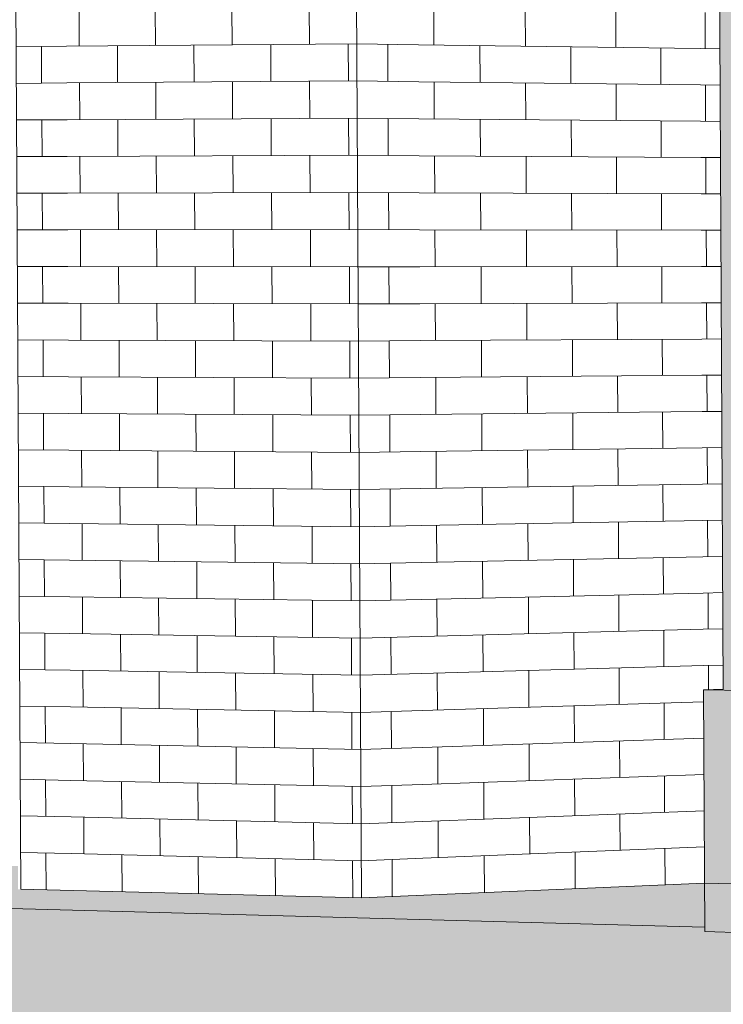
# Model space of a CAD drawing. Header units: metres. Extents: x -29 to 486, y -1 to 6.
# Tile 55 of 165: x 169.38505 to 169.38638, y 0.70212 to 0.70399. Entities that reach past the tile are written whole.
import ezdxf

# ---------------------------------------------------------------- set-up
doc = ezdxf.new("R2010")
doc.units = ezdxf.units.M
for name, color, linetype, lineweight in [('A-DETL-THIN', 151, 'Continuous', 18), ('A-FLOR', 192, 'Continuous', 18), ('A-FLOR-PATT', 8, 'Continuous', 50), ('A-GLAZ-CWMG', 51, 'Continuous', 18), ('A-WALL', 113, 'Continuous', 18), ('A-WALL-PATT', 111, 'Continuous', 35)]:
    doc.layers.add(name, color=color, linetype=linetype, lineweight=lineweight)

# ---------------------------------------------------------------- blocks, each defined once
blk = doc.blocks.new('FP_34-Vista 3D 4')
at = {"layer": 'A-WALL-PATT', "lineweight": 9}
for p, q in [((12.5202065, 0.7039354), (12.5203022, 0.7039362)), ((12.5202547, 0.7038662), (12.5202543, 0.7039358)), ((12.5202069, 0.7038658), (12.5203026, 0.7038665)), ((12.5202073, 0.7037963), (12.520303, 0.7037968)), ((12.5202555, 0.703727), (12.5202551, 0.7037966)), ((12.5202077, 0.7037268), (12.5203034, 0.7037272)), ((12.5202081, 0.7036573), (12.5203038, 0.7036575)), ((12.5202563, 0.7035878), (12.5202559, 0.7036574)), ((12.5202085, 0.7035878), (12.5203042, 0.7035879)), ((12.5202089, 0.7035183), (12.5203046, 0.7035182)), ((12.5202571, 0.7034487), (12.5202567, 0.7035182)), ((12.5202093, 0.7034488), (12.520305, 0.7034486)), ((12.5202097, 0.7033793), (12.5203054, 0.7033789)), ((12.5202579, 0.7033095), (12.5202575, 0.7033791)), ((12.52021, 0.7033098), (12.5203058, 0.7033093)), ((12.5202104, 0.7032403), (12.5203062, 0.7032397)), ((12.5202586, 0.7031704), (12.5202583, 0.70324)), ((12.5202108, 0.7031708), (12.5203066, 0.70317)), ((12.5202112, 0.7031013), (12.5203069, 0.7031004)), ((12.5202594, 0.7030313), (12.520259, 0.7031009)), ((12.5202116, 0.7030318), (12.5203073, 0.7030308)), ((12.520212, 0.7029624), (12.5203077, 0.7029612)), ((12.5202602, 0.7028922), (12.5202598, 0.7029618)), ((12.5202124, 0.7028929), (12.5203081, 0.7028916)), ((12.5202128, 0.7028234), (12.5203085, 0.7028219)), ((12.520261, 0.7027532), (12.5202606, 0.7028227)), ((12.5202132, 0.702754), (12.5203089, 0.7027523)), ((12.5202136, 0.7026845), (12.5203093, 0.7026827)), ((12.5202618, 0.7026141), (12.5202614, 0.7026836)), ((12.520214, 0.7026151), (12.5203097, 0.7026131)), ((12.5202144, 0.7025456), (12.5203101, 0.7025435)), ((12.5202626, 0.7024751), (12.5202622, 0.7025446)), ((12.5202148, 0.7024762), (12.5203105, 0.702474)), ((12.5202152, 0.7024067), (12.5203109, 0.7024044)), ((12.5202634, 0.702336), (12.520263, 0.7024056))]:
    blk.add_line(p, q, dxfattribs=at)
blk = doc.blocks.new('FP_35-Vista 3D 4')
at = {"layer": 'A-WALL-PATT', "lineweight": 9}
for p, q in [((12.5203262, 0.7039364), (12.5203258, 0.7040061)), ((12.5204707, 0.7039376), (12.5204703, 0.7040075)), ((12.5206161, 0.7039389), (12.5206157, 0.704009)), ((12.5207625, 0.7039401), (12.5207621, 0.7040105)), ((12.5203022, 0.7039362), (12.5208523, 0.7039409)), ((12.5203988, 0.7038672), (12.5203984, 0.703937)), ((12.5205437, 0.7038682), (12.5205433, 0.7039382)), ((12.5206896, 0.7038692), (12.5206892, 0.7039395)), ((12.5208364, 0.7038703), (12.520836, 0.7039407)), ((12.5203026, 0.7038665), (12.5208527, 0.7038704)), ((12.520327, 0.703797), (12.5203266, 0.7038667)), ((12.5204715, 0.7037978), (12.5204711, 0.7038677)), ((12.5206169, 0.7037986), (12.5206165, 0.7038687)), ((12.5207632, 0.7037994), (12.5207628, 0.7038697)), ((12.520303, 0.7037968), (12.5208531, 0.7037999)), ((12.5205445, 0.7037281), (12.5205441, 0.7037982)), ((12.5206903, 0.7037287), (12.52069, 0.703799)), ((12.5208371, 0.7037293), (12.5208367, 0.7037998)), ((12.5203995, 0.7037276), (12.5203991, 0.7037974)), ((12.5203034, 0.7037272), (12.5208535, 0.7037294)), ((12.5203278, 0.7036576), (12.5203274, 0.7037273)), ((12.5204723, 0.7036579), (12.5204719, 0.7037279)), ((12.5206177, 0.7036583), (12.5206173, 0.7037284)), ((12.520764, 0.7036587), (12.5207636, 0.703729)), ((12.5203038, 0.7036575), (12.5208539, 0.7036589)), ((12.5204003, 0.703588), (12.5203999, 0.7036578)), ((12.5205453, 0.7035881), (12.5205449, 0.7036581)), ((12.5206911, 0.7035883), (12.5206907, 0.7036585)), ((12.5208379, 0.7035884), (12.5208375, 0.7036589)), ((12.5203042, 0.7035879), (12.5208542, 0.7035884)), ((12.5203286, 0.7035182), (12.5203282, 0.7035879)), ((12.5204731, 0.7035181), (12.5204727, 0.703588)), ((12.5206185, 0.7035181), (12.5206181, 0.7035882)), ((12.5207648, 0.703518), (12.5207644, 0.7035883)), ((12.5203046, 0.7035182), (12.5208546, 0.7035179)), ((12.5204011, 0.7034484), (12.5204007, 0.7035182)), ((12.520546, 0.7034481), (12.5205456, 0.7035181)), ((12.5206919, 0.7034478), (12.5206915, 0.703518)), ((12.5208386, 0.7034475), (12.5208383, 0.7035179)), ((12.520305, 0.7034486), (12.520855, 0.7034475)), ((12.5203294, 0.7033788), (12.520329, 0.7034485)), ((12.5204738, 0.7033783), (12.5204735, 0.7034482)), ((12.5206192, 0.7033778), (12.5206188, 0.7034479)), ((12.5207655, 0.7033773), (12.5207652, 0.7034476)), ((12.5203054, 0.7033789), (12.5208554, 0.703377)), ((12.5204019, 0.7033088), (12.5204015, 0.7033786)), ((12.5205468, 0.7033081), (12.5205464, 0.7033781)), ((12.5206927, 0.7033073), (12.5206923, 0.7033776)), ((12.5208394, 0.7033066), (12.520839, 0.7033771)), ((12.5203058, 0.7033093), (12.5208558, 0.7033065)), ((12.5203302, 0.7032395), (12.5203298, 0.7033092)), ((12.5204746, 0.7032386), (12.5204742, 0.7033084)), ((12.52062, 0.7032376), (12.5206196, 0.7033077)), ((12.5207663, 0.7032367), (12.5207659, 0.703307)), ((12.5203062, 0.7032397), (12.5208562, 0.7032361)), ((12.5204027, 0.7031693), (12.5204023, 0.703239)), ((12.5205476, 0.7031681), (12.5205472, 0.7032381)), ((12.5206934, 0.7031669), (12.520693, 0.7032371)), ((12.5208402, 0.7031657), (12.5208398, 0.7032362)), ((12.5203066, 0.70317), (12.5208565, 0.7031656)), ((12.5203309, 0.7031002), (12.5203305, 0.7031698)), ((12.5204754, 0.7030988), (12.520475, 0.7031687)), ((12.5206208, 0.7030974), (12.5206204, 0.7031675)), ((12.5207671, 0.703096), (12.5207667, 0.7031663)), ((12.5203069, 0.7031004), (12.5208569, 0.7030952)), ((12.5204035, 0.7030297), (12.5204031, 0.7030995)), ((12.5205484, 0.7030281), (12.520548, 0.7030981)), ((12.5206942, 0.7030265), (12.5206938, 0.7030967)), ((12.5208409, 0.7030249), (12.5208406, 0.7030953)), ((12.5203073, 0.7030308), (12.5208573, 0.7030247)), ((12.5203317, 0.7029609), (12.5203313, 0.7030305)), ((12.5204762, 0.7029591), (12.5204758, 0.7030289)), ((12.5206216, 0.7029572), (12.5206212, 0.7030273)), ((12.5207678, 0.7029554), (12.5207675, 0.7030257)), ((12.5203077, 0.7029612), (12.5208577, 0.7029543)), ((12.5204042, 0.7028902), (12.5204038, 0.70296)), ((12.5205491, 0.7028882), (12.5205488, 0.7029581)), ((12.520695, 0.7028861), (12.5206946, 0.7029563)), ((12.5208417, 0.702884), (12.5208413, 0.7029545)), ((12.5203081, 0.7028916), (12.5208581, 0.7028838)), ((12.5203325, 0.7028216), (12.5203321, 0.7028912)), ((12.520477, 0.7028193), (12.5204766, 0.7028892)), ((12.5206223, 0.7028171), (12.5206219, 0.7028871)), ((12.5207686, 0.7028148), (12.5207682, 0.7028851)), ((12.5203085, 0.7028219), (12.5208585, 0.7028134)), ((12.520405, 0.7027507), (12.5204046, 0.7028204)), ((12.5205499, 0.7027482), (12.5205495, 0.7028182)), ((12.5206957, 0.7027457), (12.5206954, 0.7028159)), ((12.5208425, 0.7027432), (12.5208421, 0.7028136)), ((12.5203089, 0.7027523), (12.5208588, 0.7027429)), ((12.5203333, 0.7026823), (12.5203329, 0.7027519)), ((12.5204777, 0.7026796), (12.5204774, 0.7027495)), ((12.5206231, 0.7026769), (12.5206227, 0.702747)), ((12.5207694, 0.7026742), (12.520769, 0.7027445)), ((12.5203093, 0.7026827), (12.5208592, 0.7026725)), ((12.5204058, 0.7026112), (12.5204054, 0.702681)), ((12.5205507, 0.7026083), (12.5205503, 0.7026783)), ((12.5206965, 0.7026054), (12.5206961, 0.7026756)), ((12.5208432, 0.7026024), (12.5208429, 0.7026728)), ((12.5203097, 0.7026131), (12.5208596, 0.7026021)), ((12.5203341, 0.702543), (12.5203337, 0.7026127)), ((12.5204785, 0.7025399), (12.5204781, 0.7026098)), ((12.5206239, 0.7025368), (12.5206235, 0.7026068)), ((12.5207701, 0.7025336), (12.5207698, 0.7026039)), ((12.5203101, 0.7025435), (12.52086, 0.7025317)), ((12.5204066, 0.7024717), (12.5204062, 0.7025415)), ((12.5205515, 0.7024684), (12.5205511, 0.7025383)), ((12.5206973, 0.702465), (12.5206969, 0.7025352)), ((12.520844, 0.7024616), (12.5208436, 0.702532)), ((12.5203105, 0.702474), (12.5208604, 0.7024613)), ((12.5203349, 0.7024038), (12.5203345, 0.7024734)), ((12.5204793, 0.7024002), (12.5204789, 0.7024701)), ((12.5206247, 0.7023967), (12.5206243, 0.7024667)), ((12.5207709, 0.7023931), (12.5207705, 0.7024633)), ((12.5203109, 0.7024044), (12.5208607, 0.7023908)), ((12.5204074, 0.7023323), (12.520407, 0.702402)), ((12.5205523, 0.7023285), (12.5205519, 0.7023984)), ((12.5206981, 0.7023247), (12.5206977, 0.7023949)), ((12.5208448, 0.7023209), (12.5208444, 0.7023912))]:
    blk.add_line(p, q, dxfattribs=at)
blk = doc.blocks.new('FP_36-Vista 3D 4')
at = {"layer": 'A-WALL-PATT', "lineweight": 9}
for p, q in [((12.5208523, 0.7039409), (12.5209695, 0.7039392)), ((12.5209114, 0.7038697), (12.520911, 0.7039401)), ((12.5208527, 0.7038704), (12.5209699, 0.703869)), ((12.5208531, 0.7037999), (12.5209703, 0.7037988)), ((12.5209122, 0.703729), (12.5209118, 0.7037993)), ((12.5208535, 0.7037294), (12.5209706, 0.7037286)), ((12.5208539, 0.7036589), (12.520971, 0.7036584)), ((12.5209129, 0.7035883), (12.5209126, 0.7036587)), ((12.5208542, 0.7035884), (12.5209714, 0.7035882)), ((12.5208546, 0.7035179), (12.5209718, 0.703518)), ((12.5209137, 0.7034477), (12.5209133, 0.703518)), ((12.520855, 0.7034475), (12.5209721, 0.7034478)), ((12.5208554, 0.703377), (12.5209725, 0.7033777)), ((12.5209145, 0.703307), (12.5209141, 0.7033773)), ((12.5208558, 0.7033065), (12.5209729, 0.7033075)), ((12.5208562, 0.7032361), (12.5209733, 0.7032373)), ((12.5209152, 0.7031664), (12.5209148, 0.7032367)), ((12.5208565, 0.7031656), (12.5209737, 0.7031671)), ((12.5208569, 0.7030952), (12.520974, 0.703097)), ((12.520916, 0.7030258), (12.5209156, 0.7030961)), ((12.5208573, 0.7030247), (12.5209744, 0.7030268)), ((12.5208577, 0.7029543), (12.5209748, 0.7029567)), ((12.5209167, 0.7028852), (12.5209164, 0.7029555)), ((12.5208581, 0.7028838), (12.5209752, 0.7028865)), ((12.5208585, 0.7028134), (12.5209755, 0.7028164)), ((12.5209175, 0.7027446), (12.5209171, 0.7028149)), ((12.5208588, 0.7027429), (12.5209759, 0.7027462)), ((12.5208592, 0.7026725), (12.5209763, 0.7026761)), ((12.5209183, 0.702604), (12.5209179, 0.7026743)), ((12.5208596, 0.7026021), (12.5209767, 0.7026059)), ((12.52086, 0.7025317), (12.5209771, 0.7025358)), ((12.520919, 0.7024635), (12.5209186, 0.7025337)), ((12.5208604, 0.7024613), (12.5209774, 0.7024657)), ((12.5208607, 0.7023908), (12.5209778, 0.7023956)), ((12.5209198, 0.7023229), (12.5209194, 0.7023932))]:
    blk.add_line(p, q, dxfattribs=at)
blk = doc.blocks.new('FP_37-Vista 3D 4')
at = {"layer": 'A-WALL-PATT', "lineweight": 9}
for p, q in [((12.5209986, 0.7039388), (12.5209983, 0.704009)), ((12.5211723, 0.7039364), (12.5211719, 0.7040061)), ((12.5213438, 0.703934), (12.5213434, 0.7040033)), ((12.5209695, 0.7039392), (12.5215038, 0.7039318)), ((12.5210861, 0.7038677), (12.5210857, 0.7039376)), ((12.5212586, 0.7038657), (12.5212583, 0.7039352)), ((12.5214291, 0.7038637), (12.5214287, 0.7039328)), ((12.5209699, 0.703869), (12.5215042, 0.7038629)), ((12.5209994, 0.7037986), (12.520999, 0.7038687)), ((12.521173, 0.703797), (12.5211726, 0.7038667)), ((12.5213445, 0.7037954), (12.5213441, 0.7038647)), ((12.5209703, 0.7037988), (12.5215045, 0.703794)), ((12.5210868, 0.7037279), (12.5210865, 0.7037978)), ((12.5212594, 0.7037267), (12.521259, 0.7037962)), ((12.5214298, 0.7037256), (12.5214294, 0.7037947)), ((12.5209706, 0.7037286), (12.5215049, 0.7037251)), ((12.5210002, 0.7036583), (12.5209998, 0.7037284)), ((12.5211737, 0.7036576), (12.5211734, 0.7037273)), ((12.5213452, 0.7036569), (12.5213448, 0.7037262)), ((12.520971, 0.7036584), (12.5215052, 0.7036562)), ((12.5210876, 0.703588), (12.5210872, 0.7036579)), ((12.5212601, 0.7035878), (12.5212597, 0.7036572)), ((12.5214305, 0.7035875), (12.5214302, 0.7036565)), ((12.5209714, 0.7035882), (12.5215056, 0.7035873)), ((12.5210009, 0.7035181), (12.5210005, 0.7035882)), ((12.5211745, 0.7035182), (12.5211741, 0.7035879)), ((12.5213459, 0.7035183), (12.5213456, 0.7035876)), ((12.5209718, 0.703518), (12.521506, 0.7035185)), ((12.5210883, 0.7034482), (12.521088, 0.7035181)), ((12.5212608, 0.7034488), (12.5212605, 0.7035183)), ((12.5214312, 0.7034494), (12.5214309, 0.7035184)), ((12.5209721, 0.7034478), (12.5215063, 0.7034496)), ((12.5210017, 0.7033778), (12.5210013, 0.7034479)), ((12.5211752, 0.7033788), (12.5211748, 0.7034485)), ((12.5213466, 0.7033798), (12.5213463, 0.7034491)), ((12.5209725, 0.7033777), (12.5215067, 0.7033807)), ((12.5210891, 0.7033084), (12.5210887, 0.7033783)), ((12.5212616, 0.7033099), (12.5212612, 0.7033793)), ((12.5214319, 0.7033113), (12.5214316, 0.7033803)), ((12.5209729, 0.7033075), (12.521507, 0.7033119)), ((12.5210024, 0.7032376), (12.521002, 0.7033077)), ((12.5211759, 0.7032395), (12.5211756, 0.7033092)), ((12.5213474, 0.7032413), (12.521347, 0.7033106)), ((12.5209733, 0.7032373), (12.5215074, 0.703243)), ((12.5210898, 0.7031687), (12.5210894, 0.7032386)), ((12.5212623, 0.7031709), (12.5212619, 0.7032404)), ((12.5214327, 0.7031732), (12.5214323, 0.7032422)), ((12.5209737, 0.7031671), (12.5215077, 0.7031742)), ((12.5210032, 0.7030974), (12.5210028, 0.7031675)), ((12.5211767, 0.7031002), (12.5211763, 0.7031698)), ((12.5213481, 0.7031028), (12.5213477, 0.7031721)), ((12.520974, 0.703097), (12.5215081, 0.7031053)), ((12.5210906, 0.7030289), (12.5210902, 0.7030988)), ((12.521263, 0.703032), (12.5212626, 0.7031015)), ((12.5214334, 0.7030351), (12.521433, 0.7031042)), ((12.5209744, 0.7030268), (12.5215084, 0.7030365)), ((12.5213488, 0.7029644), (12.5213485, 0.7030336)), ((12.5210039, 0.7029573), (12.5210035, 0.7030274)), ((12.5211774, 0.7029608), (12.521177, 0.7030305)), ((12.5209748, 0.7029567), (12.5215088, 0.7029676)), ((12.5210913, 0.7028892), (12.5210909, 0.7029591)), ((12.5212637, 0.7028932), (12.5212634, 0.7029626)), ((12.5214341, 0.7028971), (12.5214337, 0.7029661)), ((12.5209752, 0.7028865), (12.5215091, 0.7028988)), ((12.5210047, 0.7028171), (12.5210043, 0.7028872)), ((12.5211782, 0.7028215), (12.5211778, 0.7028912)), ((12.5213495, 0.7028259), (12.5213492, 0.7028951)), ((12.5209755, 0.7028164), (12.5215095, 0.70283)), ((12.5214348, 0.7027591), (12.5214345, 0.7028281)), ((12.521092, 0.7027495), (12.5210917, 0.7028193)), ((12.5212645, 0.7027543), (12.5212641, 0.7028237)), ((12.5209759, 0.7027462), (12.5215099, 0.7027612)), ((12.5211789, 0.7026822), (12.5211785, 0.7027519)), ((12.5213503, 0.7026875), (12.5213499, 0.7027567)), ((12.5210054, 0.702677), (12.521005, 0.702747)), ((12.5209763, 0.7026761), (12.5215102, 0.7026923)), ((12.5210928, 0.7026098), (12.5210924, 0.7026796)), ((12.5212652, 0.7026154), (12.5212648, 0.7026849)), ((12.5214355, 0.702621), (12.5214352, 0.70269)), ((12.5209767, 0.7026059), (12.5215106, 0.7026235)), ((12.5210062, 0.7025368), (12.5210058, 0.7026069)), ((12.5211796, 0.702543), (12.5211793, 0.7026126)), ((12.521351, 0.702549), (12.5213506, 0.7026182)), ((12.5209771, 0.7025358), (12.5215109, 0.7025547)), ((12.5214362, 0.702483), (12.5214359, 0.702552)), ((12.5210935, 0.7024701), (12.5210932, 0.7025399)), ((12.5212659, 0.7024766), (12.5212656, 0.702546)), ((12.5209774, 0.7024657), (12.5215113, 0.7024859)), ((12.5211804, 0.7024037), (12.52118, 0.7024734)), ((12.5213517, 0.7024106), (12.5213513, 0.7024798)), ((12.5210069, 0.7023967), (12.5210065, 0.7024668)), ((12.5209778, 0.7023956), (12.5215116, 0.7024171)), ((12.5210943, 0.7023304), (12.5210939, 0.7024002)), ((12.5212667, 0.7023378), (12.5212663, 0.7024072)), ((12.521437, 0.7023451), (12.5214366, 0.7024141))]:
    blk.add_line(p, q, dxfattribs=at)
blk = doc.blocks.new('FP_52-Vista 3D 4')
at = {"layer": 'A-WALL-PATT', "lineweight": 9}
for p, q in [((12.5215132, 0.7039316), (12.5215128, 0.7040005)), ((12.5215038, 0.7039318), (12.5215412, 0.7039312)), ((12.5215042, 0.7038629), (12.5215416, 0.7038624)), ((12.5215139, 0.7037939), (12.5215135, 0.7038628)), ((12.5215045, 0.703794), (12.5215419, 0.7037936)), ((12.5215049, 0.7037251), (12.5215423, 0.7037249)), ((12.5215146, 0.7036562), (12.5215142, 0.703725)), ((12.5215052, 0.7036562), (12.5215426, 0.7036561)), ((12.5215056, 0.7035873), (12.521543, 0.7035873)), ((12.5215153, 0.7035185), (12.521515, 0.7035873)), ((12.521506, 0.7035185), (12.5215433, 0.7035185)), ((12.5215063, 0.7034496), (12.5215437, 0.7034497)), ((12.521516, 0.7033808), (12.5215157, 0.7034496)), ((12.5215067, 0.7033807), (12.521544, 0.703381)), ((12.521507, 0.7033119), (12.5215444, 0.7033122)), ((12.5215167, 0.7032431), (12.5215164, 0.703312)), ((12.5215074, 0.703243), (12.5215448, 0.7032434)), ((12.5215077, 0.7031742), (12.5215451, 0.7031747)), ((12.5215174, 0.7031055), (12.5215171, 0.7031743)), ((12.5215081, 0.7031053), (12.5215455, 0.7031059)), ((12.5215084, 0.7030365), (12.5215458, 0.7030372)), ((12.5215181, 0.7029678), (12.5215178, 0.7030367)), ((12.5215088, 0.7029676), (12.5215462, 0.7029684)), ((12.5215091, 0.7028988), (12.5215465, 0.7028997)), ((12.5215189, 0.7028302), (12.5215185, 0.702899)), ((12.5215095, 0.70283), (12.5215469, 0.7028309)), ((12.5215099, 0.7027612), (12.5215472, 0.7027622)), ((12.5215194, 0.7027151), (12.5215192, 0.7027614))]:
    blk.add_line(p, q, dxfattribs=at)

msp = doc.modelspace()

# ---------------------------------------------------------------- hatches: boundary and pattern name
at = {"layer": 'A-FLOR'}
h = msp.add_hatch(color=256, dxfattribs=at)
h.paths.add_polyline_path([(169.4011018, 0.7018673), (169.4011019, 0.7019174), (169.4000623, 0.7019446), (169.4000623, 0.7020029), (169.3956554, 0.7021138), (169.3951231, 0.7020736), (169.3942029, 0.7020977), (169.3942028, 0.7021504), (169.3905823, 0.7022414), (169.3899778, 0.7022081), (169.389931, 0.7022093), (169.3899312, 0.7021681), (169.4008617, 0.7018737)], flags=0)
h.paths.add_polyline_path([(169.3863446, 0.7022647), (169.3863442, 0.7023482), (169.3856888, 0.7023201), (169.3850431, 0.702337), (169.3850428, 0.702381), (169.3827478, 0.7024387), (169.3827484, 0.7023616), (169.3863442, 0.7022647)], flags=0)
at = {"layer": 'A-FLOR-PATT'}
h = msp.add_hatch(color=256, dxfattribs=at)
h.paths.add_polyline_path([(169.3594968, 0.6987288), (169.4035669, 0.6987288), (169.4036918, 0.7021972), (169.4011018, 0.7018673), (169.3899216, 0.7021676), (169.3898243, 0.7021622), (169.3863454, 0.7022565), (169.3863446, 0.7022647), (169.3827483, 0.7023616), (169.3827493, 0.702354), (169.378405, 0.7021903), (169.3782441, 0.7021952), (169.378245, 0.7021842), (169.3749591, 0.7020604), (169.3716803, 0.7021951), (169.3715013, 0.7021894), (169.3717322, 0.7021799), (169.3714868, 0.7021715), (169.3589296, 0.7006851), (169.3592003, 0.6997514)], flags=0)
h.paths.add_polyline_path([(169.3583867, 0.7025577), (169.3618722, 0.7026984), (169.361832, 0.7028417), (169.358318, 0.7027948), (169.3583511, 0.7026805)], flags=0)
at = {"layer": 'A-GLAZ-CWMG', "lineweight": 9}
for points in [[(169.386374, 0.7039633), (169.3864064, 0.7039636), (169.3864031, 0.704588), (169.3863708, 0.7045873), (169.3863734, 0.7040699)], [(169.3864096, 0.7033396), (169.3864063, 0.7039636), (169.386374, 0.7039633), (169.3863772, 0.7033397), (169.3864095, 0.7033396)]]:
    msp.add_hatch(color=256, dxfattribs=at).paths.add_polyline_path(points, flags=0)
at = {"layer": 'A-GLAZ-CWMG'}
msp.add_hatch(color=256, dxfattribs=at).paths.add_polyline_path([(169.3864128, 0.7027158), (169.3864095, 0.7033396), (169.3863772, 0.7033396), (169.3863804, 0.7027164), (169.3864126, 0.7027158)], flags=0)
at = {"layer": 'A-WALL', "lineweight": 9}
msp.add_hatch(color=256, dxfattribs=at).paths.add_polyline_path([(169.3898262, 0.7021622), (169.389826, 0.7022121), (169.3892098, 0.7022282), (169.389208, 0.7026653), (169.386343, 0.7027153), (169.3863454, 0.7022565), (169.3895685, 0.7021692)], flags=0)
at = {"layer": 'A-WALL'}
msp.add_hatch(color=256, dxfattribs=at).paths.add_polyline_path([(169.389208, 0.7026653), (169.3892078, 0.7026672), (169.3863772, 0.7027163), (169.3863449, 0.7027152), (169.3891855, 0.7026657)], flags=0)

# ---------------------------------------------------------------- linework, layer by layer
at = {"layer": 'A-DETL-THIN', "lineweight": 9}
msp.add_line((169.3863449, 0.7023483), (169.3892096, 0.7022762), dxfattribs=at)
at = {"layer": 'A-FLOR', "lineweight": 9}
msp.add_line((169.3863446, 0.7022647), (169.3827483, 0.7023616), dxfattribs=at)
at = {"layer": 'A-GLAZ-CWMG', "lineweight": 9}
for p, q in [((169.3863708, 0.7045873), (169.386374, 0.7039633)), ((169.386374, 0.7039633), (169.3863772, 0.7033397)), ((169.3863772, 0.7033397), (169.3863804, 0.7027164))]:
    msp.add_line(p, q, dxfattribs=at)
at = {"layer": 'A-WALL', "lineweight": 9}
for p, q in [((169.385694, 0.7023204), (169.3856634, 0.7079662)), ((169.3850485, 0.7023373), (169.3850168, 0.707905)), ((169.3863804, 0.7027164), (169.386343, 0.7027153)), ((169.389208, 0.7026653), (169.386343, 0.7027153)), ((169.386343, 0.7027153), (169.3863454, 0.7022565)), ((169.385694, 0.7023204), (169.3863449, 0.7023483)), ((169.3850485, 0.7023373), (169.385694, 0.7023204)), ((169.3863454, 0.7022565), (169.3898262, 0.7021622))]:
    msp.add_line(p, q, dxfattribs=at)

# ---------------------------------------------------------------- block references
for name in ['FP_35-Vista 3D 4', 'FP_36-Vista 3D 4', 'FP_37-Vista 3D 4', 'FP_34-Vista 3D 4', 'FP_52-Vista 3D 4']:
    msp.add_blockref(name, (156.8648329, 0), dxfattribs=at)

doc.saveas('drawing.dxf')
